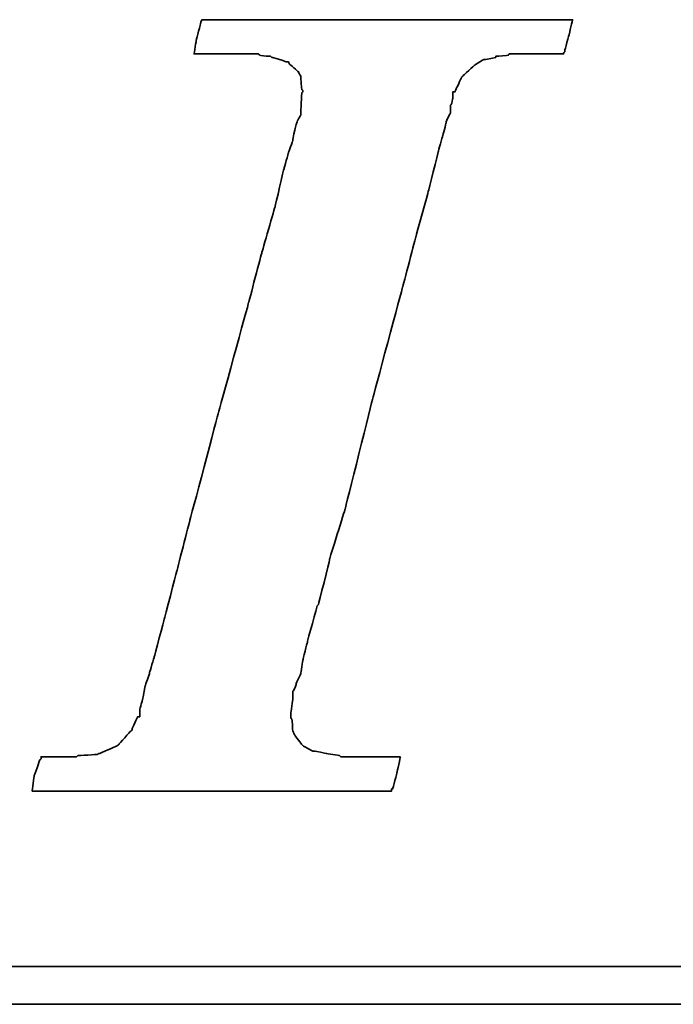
# Model space of a CAD drawing. Header units: millimetres. Extents: x 716 to 1311, y 158 to 389.
# Tile 32 of 55: x 1119 to 1126, y 216 to 227. Entities that reach past the tile are written whole.
import ezdxf

# ---------------------------------------------------------------- set-up
doc = ezdxf.new("R2010")
doc.units = ezdxf.units.MM
doc.header["$LTSCALE"] = 10
doc.layers.add('DIM', color=4, linetype='Continuous')
doc.layers.add('layer 1', color=7, linetype='Continuous')

# ---------------------------------------------------------------- blocks, each defined once
blk = doc.blocks.new('TBI MOTION logo(完整正式版)')
at = {"layer": 'layer 1', "color": 22, "lineweight": 35}
for points, knots in [([(-40.59125, -7.94375), (-40.59125, -7.94375), (-40.97375, -7.94375), (-40.97375, -7.94375), (-40.97375, -7.94375), (-40.97375, -7.94375), (-41.38125, -7.94375), (-41.38125, -7.94375), (-41.38125, -7.94375), (-41.38125, -7.94375), (-41.54875, -7.94375), (-41.54875, -7.94375), (-41.54875, -7.94375), (-41.54875, -7.94375), (-41.59875, -7.94375), (-41.59875, -7.94375), (-41.59875, -7.94375), (-41.59875, -7.94375), (-41.88375, -7.94375), (-41.88375, -7.94375), (-41.88375, -7.94375), (-41.88375, -7.94375), (-41.90875, -7.91875), (-41.90875, -7.91875), (-41.90875, -7.91875), (-41.90875, -7.91875), (-42.19875, -7.87125), (-42.19875, -7.87125), (-42.19875, -7.87125), (-42.19875, -7.87125), (-42.43875, -7.82375), (-42.43875, -7.82375), (-42.43875, -7.82375), (-42.43875, -7.82375), (-42.45875, -7.82375), (-42.45875, -7.82375), (-42.45875, -7.82375), (-42.45875, -7.82375), (-42.48625, -7.82375), (-42.48625, -7.82375), (-42.48625, -7.82375), (-42.48625, -7.82375), (-42.67625, -7.72375), (-42.67625, -7.72375), (-42.67625, -7.72375), (-42.67625, -7.72375), (-42.70125, -7.70375), (-42.70125, -7.70375), (-42.70125, -7.70375), (-42.70125, -7.70375), (-42.72375, -7.67875), (-42.72375, -7.67875), (-42.72375, -7.67875), (-42.72375, -7.67875), (-42.86875, -7.48875), (-42.86875, -7.48875), (-42.86875, -7.48875), (-42.86875, -7.48875), (-42.89375, -7.43875), (-42.89375, -7.43875), (-42.89375, -7.43875), (-42.89375, -7.43875), (-42.91875, -7.38875), (-42.91875, -7.38875), (-42.91875, -7.38875), (-42.91875, -7.38875), (-42.93875, -7.12875), (-42.93875, -7.12875), (-42.93875, -7.12875), (-42.93875, -7.12875), (-42.96375, -7.10375), (-42.96375, -7.10375), (-42.96375, -7.10375), (-42.96375, -7.10375), (-42.96375, -7.05375), (-42.96375, -7.05375), (-42.96375, -7.05375), (-42.96375, -7.05375), (-42.96375, -7.00875), (-42.96375, -7.00875), (-42.96375, -7.00875), (-42.96375, -7.00875), (-42.91875, -6.69625), (-42.91875, -6.69625), (-42.91875, -6.69625), (-42.91875, -6.69625), (-42.91875, -6.62375), (-42.91875, -6.62375), (-42.91875, -6.62375), (-42.91875, -6.62375), (-42.91875, -6.59625), (-42.91875, -6.59625), (-42.91875, -6.59625), (-42.91875, -6.59625), (-42.91875, -6.57375), (-42.91875, -6.57375), (-42.91875, -6.57375), (-42.91875, -6.57375), (-42.91875, -6.52875), (-42.91875, -6.52875), (-42.91875, -6.52875), (-42.91875, -6.52875), (-42.89375, -6.50375), (-42.89375, -6.50375), (-42.89375, -6.50375), (-42.89375, -6.50375), (-42.84375, -6.38375), (-42.84375, -6.38375), (-42.84375, -6.38375), (-42.84375, -6.38375), (-42.84375, -6.35875), (-42.84375, -6.35875), (-42.84375, -6.35875), (-42.84375, -6.35875), (-42.74625, -6.14375), (-42.74625, -6.14375), (-42.74625, -6.14375), (-42.74625, -6.14375), (-42.70125, -5.85375), (-42.70125, -5.85375), (-42.70125, -5.85375), (-42.70125, -5.85375), (-42.60375, -5.47125), (-42.60375, -5.47125), (-42.60375, -5.47125), (-42.60375, -5.47125), (-42.60375, -5.44875), (-42.60375, -5.44875), (-42.60375, -5.44875), (-42.60375, -5.44875), (-42.38875, -4.67875), (-42.38875, -4.67875), (-42.38875, -4.67875), (-42.38875, -4.67875), (-42.36375, -4.65375), (-42.36375, -4.65375), (-42.36375, -4.65375), (-42.36375, -4.65375), (-42.12375, -3.69625), (-42.12375, -3.69625), (-42.12375, -3.69625), (-42.12375, -3.69625), (-42.12375, -3.67374), (-42.12375, -3.67374), (-42.12375, -3.67374), (-42.12375, -3.67374), (-41.78875, -2.59374), (-41.78875, -2.59374), (-41.78875, -2.59374), (-41.78875, -2.59374), (-41.18875, -0.19375), (-41.18875, -0.19375), (-41.18875, -0.19375), (-41.18875, -0.19375), (-40.54375, 2.20624), (-40.54375, 2.20624), (-40.54375, 2.20624), (-40.54375, 2.20624), (-40.25375, 3.30875), (-40.25375, 3.30875), (-40.25375, 3.30875), (-40.25375, 3.30875), (-39.98875, 4.27125), (-39.98875, 4.27125), (-39.98875, 4.27125), (-39.98875, 4.27125), (-39.77375, 5.13125), (-39.77375, 5.13125), (-39.77375, 5.13125), (-39.77375, 5.13125), (-39.67875, 5.47125), (-39.67875, 5.47125), (-39.67875, 5.47125), (-39.67875, 5.47125), (-39.60375, 5.75625), (-39.60375, 5.75625), (-39.60375, 5.75625), (-39.60375, 5.75625), (-39.60375, 5.78125), (-39.60375, 5.78125), (-39.60375, 5.78125), (-39.60375, 5.78125), (-39.50875, 5.97125), (-39.50875, 5.97125), (-39.50875, 5.97125), (-39.50875, 5.97125), (-39.50875, 6.13875), (-39.50875, 6.13875), (-39.50875, 6.13875), (-39.50875, 6.13875), (-39.48625, 6.16625), (-39.48625, 6.16625), (-39.48625, 6.16625), (-39.48625, 6.16625), (-39.46125, 6.28625), (-39.46125, 6.28625), (-39.46125, 6.28625), (-39.46125, 6.28625), (-39.46125, 6.42625), (-39.46125, 6.42625), (-39.46125, 6.42625), (-39.46125, 6.42625), (-39.41375, 6.42625), (-39.41375, 6.42625), (-39.41375, 6.42625), (-39.41375, 6.42625), (-39.29375, 6.69125), (-39.29375, 6.69125), (-39.29375, 6.69125), (-39.29375, 6.69125), (-39.26875, 6.74125), (-39.26875, 6.74125), (-39.26875, 6.74125), (-39.26875, 6.74125), (-39.24375, 6.76625), (-39.24375, 6.76625), (-39.24375, 6.76625), (-39.24375, 6.76625), (-38.98375, 7.00624), (-38.98375, 7.00624), (-38.98375, 7.00624), (-38.98375, 7.00624), (-38.95625, 7.02624), (-38.95625, 7.02624), (-38.95625, 7.02624), (-38.95625, 7.02624), (-38.78875, 7.12624), (-38.78875, 7.12624), (-38.78875, 7.12624), (-38.78875, 7.12624), (-38.76375, 7.12624), (-38.76375, 7.12624), (-38.76375, 7.12624), (-38.76375, 7.12624), (-38.74375, 7.12624), (-38.74375, 7.12624), (-38.74375, 7.12624), (-38.74375, 7.12624), (-38.52875, 7.17125), (-38.52875, 7.17125), (-38.52875, 7.17125), (-38.52875, 7.17125), (-38.52875, 7.19624), (-38.52875, 7.19624), (-38.52875, 7.19624), (-38.52875, 7.19624), (-38.50375, 7.19624), (-38.50375, 7.19624), (-38.50375, 7.19624), (-38.50375, 7.19624), (-38.26125, 7.21875), (-38.26125, 7.21875), (-38.26125, 7.21875), (-38.26125, 7.21875), (-38.23875, 7.24624), (-38.23875, 7.24624), (-38.23875, 7.24624), (-38.23875, 7.24624), (-38.21625, 7.24624), (-38.21625, 7.24624), (-38.21625, 7.24624), (-38.21625, 7.24624), (-38.18875, 7.24624), (-38.18875, 7.24624), (-38.18875, 7.24624), (-38.18875, 7.24624), (-37.90375, 7.24624), (-37.90375, 7.24624), (-37.90375, 7.24624), (-37.90375, 7.24624), (-37.85375, 7.24624), (-37.85375, 7.24624), (-37.85375, 7.24624), (-37.85375, 7.24624), (-37.75875, 7.24624), (-37.75875, 7.24624), (-37.75875, 7.24624), (-37.75875, 7.24624), (-37.42375, 7.24624), (-37.42375, 7.24624), (-37.42375, 7.24624), (-37.42375, 7.24624), (-37.08875, 7.24624), (-37.08875, 7.24624), (-37.08875, 7.24624), (-37.08875, 7.24624), (-37.06375, 7.24624), (-37.06375, 7.24624), (-37.06375, 7.24624), (-37.06375, 7.24624), (-37.06375, 7.26624), (-37.06375, 7.26624), (-37.06375, 7.26624), (-37.06375, 7.26624), (-37.03875, 7.29125), (-37.03875, 7.29125), (-37.03875, 7.29125), (-37.03875, 7.29125), (-37.03875, 7.31625), (-37.03875, 7.31625), (-37.03875, 7.31625), (-37.03875, 7.31625), (-36.94125, 7.67625), (-36.94125, 7.67625), (-36.94125, 7.67625), (-36.94125, 7.67625), (-36.86875, 7.98625), (-36.86875, 7.98625), (-36.86875, 7.98625), (-36.86875, 7.98625), (-36.98875, 7.98625), (-36.98875, 7.98625), (-36.98875, 7.98625), (-36.98875, 7.98625), (-37.42375, 7.98625), (-37.42375, 7.98625), (-37.42375, 7.98625), (-37.42375, 7.98625), (-37.94875, 7.98625), (-37.94875, 7.98625), (-37.94875, 7.98625), (-37.94875, 7.98625), (-38.57375, 7.98625), (-38.57375, 7.98625), (-38.57375, 7.98625), (-38.57375, 7.98625), (-39.29375, 7.98625), (-39.29375, 7.98625), (-39.29375, 7.98625), (-39.29375, 7.98625), (-40.82875, 7.98625), (-40.82875, 7.98625), (-40.82875, 7.98625), (-40.82875, 7.98625), (-42.36375, 7.98625), (-42.36375, 7.98625), (-42.36375, 7.98625), (-42.36375, 7.98625), (-43.08375, 7.98625), (-43.08375, 7.98625), (-43.08375, 7.98625), (-43.08375, 7.98625), (-43.70875, 7.98625), (-43.70875, 7.98625), (-43.70875, 7.98625), (-43.70875, 7.98625), (-44.23375, 7.98625), (-44.23375, 7.98625), (-44.23375, 7.98625), (-44.23375, 7.98625), (-44.66875, 7.98625), (-44.66875, 7.98625), (-44.66875, 7.98625), (-44.66875, 7.98625), (-44.88375, 7.98625), (-44.88375, 7.98625), (-44.88375, 7.98625), (-44.88375, 7.98625), (-44.90875, 7.94125), (-44.90875, 7.94125), (-44.90875, 7.94125), (-44.90875, 7.94125), (-44.90875, 7.91625), (-44.90875, 7.91625), (-44.90875, 7.91625), (-44.90875, 7.91625), (-45.00375, 7.55625), (-45.00375, 7.55625), (-45.00375, 7.55625), (-45.00375, 7.55625), (-45.05375, 7.24624), (-45.05375, 7.24624), (-45.05375, 7.24624), (-45.05375, 7.24624), (-44.61875, 7.24624), (-44.61875, 7.24624), (-44.61875, 7.24624), (-44.61875, 7.24624), (-44.11375, 7.24624), (-44.11375, 7.24624), (-44.11375, 7.24624), (-44.11375, 7.24624), (-43.99375, 7.24624), (-43.99375, 7.24624), (-43.99375, 7.24624), (-43.99375, 7.24624), (-43.94625, 7.24624), (-43.94625, 7.24624), (-43.94625, 7.24624), (-43.94625, 7.24624), (-43.92374, 7.24624), (-43.92374, 7.24624), (-43.92374, 7.24624), (-43.92374, 7.24624), (-43.65875, 7.24624), (-43.65875, 7.24624), (-43.65875, 7.24624), (-43.65875, 7.24624), (-43.63875, 7.21875), (-43.63875, 7.21875), (-43.63875, 7.21875), (-43.63875, 7.21875), (-43.46875, 7.19624), (-43.46875, 7.19624), (-43.46875, 7.19624), (-43.46875, 7.19624), (-43.39875, 7.19624), (-43.39875, 7.19624), (-43.39875, 7.19624), (-43.39875, 7.19624), (-43.37125, 7.17125), (-43.37125, 7.17125), (-43.37125, 7.17125), (-43.37125, 7.17125), (-43.34875, 7.17125), (-43.34875, 7.17125), (-43.34875, 7.17125), (-43.34875, 7.17125), (-43.20375, 7.12624), (-43.20375, 7.12624), (-43.20375, 7.12624), (-43.20375, 7.12624), (-43.05875, 7.07624), (-43.05875, 7.07624), (-43.05875, 7.07624), (-43.05875, 7.07624), (-43.01375, 7.07624), (-43.01375, 7.07624), (-43.01375, 7.07624), (-43.01375, 7.07624), (-42.98875, 7.02624), (-42.98875, 7.02624), (-42.98875, 7.02624), (-42.98875, 7.02624), (-42.79875, 6.86125), (-42.79875, 6.86125), (-42.79875, 6.86125), (-42.79875, 6.86125), (-42.77375, 6.81125), (-42.77375, 6.81125), (-42.77375, 6.81125), (-42.77375, 6.81125), (-42.74625, 6.76625), (-42.74625, 6.76625), (-42.74625, 6.76625), (-42.74625, 6.76625), (-42.72375, 6.47625), (-42.72375, 6.47625), (-42.72375, 6.47625), (-42.72375, 6.47625), (-42.70125, 6.45124), (-42.70125, 6.45124), (-42.70125, 6.45124), (-42.70125, 6.45124), (-42.70125, 6.42625), (-42.70125, 6.42625), (-42.70125, 6.42625), (-42.70125, 6.42625), (-42.72375, 6.40625), (-42.72375, 6.40625), (-42.72375, 6.40625), (-42.72375, 6.40625), (-42.74625, 5.97125), (-42.74625, 5.97125), (-42.74625, 5.97125), (-42.74625, 5.97125), (-42.74625, 5.94625), (-42.74625, 5.94625), (-42.74625, 5.94625), (-42.74625, 5.94625), (-42.74625, 5.92625), (-42.74625, 5.92625), (-42.74625, 5.92625), (-42.74625, 5.92625), (-42.77375, 5.87625), (-42.77375, 5.87625), (-42.77375, 5.87625), (-42.77375, 5.87625), (-42.81875, 5.80625), (-42.81875, 5.80625), (-42.81875, 5.80625), (-42.81875, 5.80625), (-42.86875, 5.63625), (-42.86875, 5.63625), (-42.86875, 5.63625), (-42.86875, 5.63625), (-42.91875, 5.39625), (-42.91875, 5.39625), (-42.91875, 5.39625), (-42.91875, 5.39625), (-42.91875, 5.37124), (-42.91875, 5.37124), (-42.91875, 5.37124), (-42.91875, 5.37124), (-43.01375, 5.10874), (-43.01375, 5.10874), (-43.01375, 5.10874), (-43.01375, 5.10874), (-43.10875, 4.77124), (-43.10875, 4.77124), (-43.10875, 4.77124), (-43.10875, 4.77124), (-43.29875, 3.95625), (-43.29875, 3.95625), (-43.29875, 3.95625), (-43.29875, 3.95625), (-43.58875, 2.95125), (-43.58875, 2.95125), (-43.58875, 2.95125), (-43.58875, 2.95125), (-43.87375, 1.87125), (-43.87375, 1.87125), (-43.87375, 1.87125), (-43.87375, 1.87125), (-44.52625, -0.50374), (-44.52625, -0.50374), (-44.52625, -0.50374), (-44.52625, -0.50374), (-45.14875, -2.85375), (-45.14875, -2.85375), (-45.14875, -2.85375), (-45.14875, -2.85375), (-45.43375, -3.95875), (-45.43375, -3.95875), (-45.43375, -3.95875), (-45.43375, -3.95875), (-45.69875, -4.96875), (-45.69875, -4.96875), (-45.69875, -4.96875), (-45.69875, -4.96875), (-45.91375, -5.78375), (-45.91375, -5.78375), (-45.91375, -5.78375), (-45.91375, -5.78375), (-46.01375, -6.11875), (-46.01375, -6.11875), (-46.01375, -6.11875), (-46.01375, -6.11875), (-46.01375, -6.14375), (-46.01375, -6.14375), (-46.01375, -6.14375), (-46.01375, -6.14375), (-46.10875, -6.40875), (-46.10875, -6.40875), (-46.10875, -6.40875), (-46.10875, -6.40875), (-46.15375, -6.64875), (-46.15375, -6.64875), (-46.15375, -6.64875), (-46.15375, -6.64875), (-46.20375, -6.83875), (-46.20375, -6.83875), (-46.20375, -6.83875), (-46.20375, -6.83875), (-46.22875, -6.93375), (-46.22875, -6.93375), (-46.22875, -6.93375), (-46.22875, -6.93375), (-46.22875, -7.07875), (-46.22875, -7.07875), (-46.22875, -7.07875), (-46.22875, -7.07875), (-46.27375, -7.07875), (-46.27375, -7.07875), (-46.27375, -7.07875), (-46.27375, -7.07875), (-46.39375, -7.34375), (-46.39375, -7.34375), (-46.39375, -7.34375), (-46.39375, -7.34375), (-46.39375, -7.36875), (-46.39375, -7.36875), (-46.39375, -7.36875), (-46.39375, -7.36875), (-46.42125, -7.38875), (-46.42125, -7.38875), (-46.42125, -7.38875), (-46.42125, -7.38875), (-46.68375, -7.67875), (-46.68375, -7.67875), (-46.68375, -7.67875), (-46.68375, -7.67875), (-46.70875, -7.70375), (-46.70875, -7.70375), (-46.70875, -7.70375), (-46.70875, -7.70375), (-46.75375, -7.72375), (-46.75375, -7.72375), (-46.75375, -7.72375), (-46.75375, -7.72375), (-47.08875, -7.87125), (-47.08875, -7.87125), (-47.08875, -7.87125), (-47.08875, -7.87125), (-47.11625, -7.87125), (-47.11625, -7.87125), (-47.11625, -7.87125), (-47.11625, -7.87125), (-47.13875, -7.89375), (-47.13875, -7.89375), (-47.13875, -7.89375), (-47.13875, -7.89375), (-47.56875, -7.91875), (-47.56875, -7.91875), (-47.56875, -7.91875), (-47.56875, -7.91875), (-47.59625, -7.94375), (-47.59625, -7.94375), (-47.59625, -7.94375), (-47.59625, -7.94375), (-47.64375, -7.94375), (-47.64375, -7.94375), (-47.64375, -7.94375), (-47.64375, -7.94375), (-47.73625, -7.94375), (-47.73625, -7.94375), (-47.73625, -7.94375), (-47.73625, -7.94375), (-48.07375, -7.94375), (-48.07375, -7.94375), (-48.07375, -7.94375), (-48.07375, -7.94375), (-48.36125, -7.94375), (-48.36125, -7.94375), (-48.36125, -7.94375), (-48.36125, -7.94375), (-48.36125, -7.96625), (-48.36125, -7.96625), (-48.36125, -7.96625), (-48.36125, -7.96625), (-48.36125, -7.99125), (-48.36125, -7.99125), (-48.36125, -7.99125), (-48.36125, -7.99125), (-48.38875, -8.01375), (-48.38875, -8.01375), (-48.38875, -8.01375), (-48.38875, -8.01375), (-48.50875, -8.34875), (-48.50875, -8.34875), (-48.50875, -8.34875), (-48.50875, -8.34875), (-48.55375, -8.68625), (-48.55375, -8.68625), (-48.55375, -8.68625), (-48.55375, -8.68625), (-48.45875, -8.68625), (-48.45875, -8.68625), (-48.45875, -8.68625), (-48.45875, -8.68625), (-48.07375, -8.68625), (-48.07375, -8.68625), (-48.07375, -8.68625), (-48.07375, -8.68625), (-47.52375, -8.68625), (-47.52375, -8.68625), (-47.52375, -8.68625), (-47.52375, -8.68625), (-46.92375, -8.68625), (-46.92375, -8.68625), (-46.92375, -8.68625), (-46.92375, -8.68625), (-46.25375, -8.68625), (-46.25375, -8.68625), (-46.25375, -8.68625), (-46.25375, -8.68625), (-46.20375, -8.68625), (-46.20375, -8.68625), (-46.20375, -8.68625), (-46.20375, -8.68625), (-44.71375, -8.68625), (-44.71375, -8.68625), (-44.71375, -8.68625), (-44.71375, -8.68625), (-43.22875, -8.68625), (-43.22875, -8.68625), (-43.22875, -8.68625), (-43.22875, -8.68625), (-42.55875, -8.68625), (-42.55875, -8.68625), (-42.55875, -8.68625), (-42.55875, -8.68625), (-42.50875, -8.68625), (-42.50875, -8.68625), (-42.50875, -8.68625), (-42.50875, -8.68625), (-41.93375, -8.68625), (-41.93375, -8.68625), (-41.93375, -8.68625), (-41.93375, -8.68625), (-41.38125, -8.68625), (-41.38125, -8.68625), (-41.38125, -8.68625), (-41.38125, -8.68625), (-40.97375, -8.68625), (-40.97375, -8.68625), (-40.97375, -8.68625), (-40.97375, -8.68625), (-40.78125, -8.68625), (-40.78125, -8.68625), (-40.78125, -8.68625), (-40.78125, -8.68625), (-40.78125, -8.63875), (-40.78125, -8.63875), (-40.78125, -8.63875), (-40.78125, -8.63875), (-40.75875, -8.63875), (-40.75875, -8.63875), (-40.75875, -8.63875), (-40.75875, -8.63875), (-40.66375, -8.27875), (-40.66375, -8.27875), (-40.66375, -8.27875), (-40.66375, -8.27875), (-40.59125, -7.94375), (-40.59125, -7.94375)], [0, 0, 0, 0, 0.00558659, 0.00558659, 0.00558659, 0.0055866, 0.01117318, 0.01117318, 0.01117318, 0.01117319, 0.01675978, 0.01675978, 0.01675978, 0.01675979, 0.02234637, 0.02234637, 0.02234637, 0.02234638, 0.02793296, 0.02793296, 0.02793296, 0.02793297, 0.03351955, 0.03351955, 0.03351955, 0.03351956, 0.03910615, 0.03910615, 0.03910615, 0.03910616, 0.04469274, 0.04469274, 0.04469274, 0.04469275, 0.05027933, 0.05027933, 0.05027933, 0.05027934, 0.05586592, 0.05586592, 0.05586592, 0.05586593, 0.06145251, 0.06145251, 0.06145251, 0.06145252, 0.06703911, 0.06703911, 0.06703911, 0.06703912, 0.0726257, 0.0726257, 0.0726257, 0.07262571, 0.07821229, 0.07821229, 0.07821229, 0.0782123, 0.08379888, 0.08379888, 0.08379888, 0.08379889, 0.08938547, 0.08938547, 0.08938547, 0.08938548, 0.09497207, 0.09497207, 0.09497207, 0.09497208, 0.10055866, 0.10055866, 0.10055866, 0.10055867, 0.10614525, 0.10614525, 0.10614525, 0.10614526, 0.11173184, 0.11173184, 0.11173184, 0.11173185, 0.11731844, 0.11731844, 0.11731844, 0.11731845, 0.12290503, 0.12290503, 0.12290503, 0.12290504, 0.12849162, 0.12849162, 0.12849162, 0.12849163, 0.13407821, 0.13407821, 0.13407821, 0.13407822, 0.1396648, 0.1396648, 0.1396648, 0.13966481, 0.1452514, 0.1452514, 0.1452514, 0.14525141, 0.15083799, 0.15083799, 0.15083799, 0.150838, 0.15642458, 0.15642458, 0.15642458, 0.15642459, 0.16201117, 0.16201117, 0.16201117, 0.16201118, 0.16759777, 0.16759777, 0.16759777, 0.16759778, 0.17318436, 0.17318436, 0.17318436, 0.17318437, 0.17877095, 0.17877095, 0.17877095, 0.17877096, 0.18435754, 0.18435754, 0.18435754, 0.18435755, 0.18994413, 0.18994413, 0.18994413, 0.18994414, 0.19553073, 0.19553073, 0.19553073, 0.19553074, 0.20111732, 0.20111732, 0.20111732, 0.20111733, 0.20670391, 0.20670391, 0.20670391, 0.20670392, 0.2122905, 0.2122905, 0.2122905, 0.21229051, 0.21787709, 0.21787709, 0.21787709, 0.2178771, 0.22346369, 0.22346369, 0.22346369, 0.2234637, 0.22905028, 0.22905028, 0.22905028, 0.22905029, 0.23463687, 0.23463687, 0.23463687, 0.23463688, 0.24022346, 0.24022346, 0.24022346, 0.24022347, 0.24581006, 0.24581006, 0.24581006, 0.24581007, 0.25139665, 0.25139665, 0.25139665, 0.25139666, 0.25698324, 0.25698324, 0.25698324, 0.25698325, 0.26256983, 0.26256983, 0.26256983, 0.26256984, 0.26815642, 0.26815642, 0.26815642, 0.26815643, 0.27374302, 0.27374302, 0.27374302, 0.27374303, 0.27932961, 0.27932961, 0.27932961, 0.27932962, 0.2849162, 0.2849162, 0.2849162, 0.28491621, 0.29050279, 0.29050279, 0.29050279, 0.2905028, 0.29608939, 0.29608939, 0.29608939, 0.2960894, 0.30167598, 0.30167598, 0.30167598, 0.30167599, 0.30726257, 0.30726257, 0.30726257, 0.30726258, 0.31284916, 0.31284916, 0.31284916, 0.31284917, 0.31843575, 0.31843575, 0.31843575, 0.31843576, 0.32402235, 0.32402235, 0.32402235, 0.32402236, 0.32960894, 0.32960894, 0.32960894, 0.32960895, 0.33519553, 0.33519553, 0.33519553, 0.33519554, 0.34078212, 0.34078212, 0.34078212, 0.34078213, 0.34636872, 0.34636872, 0.34636872, 0.34636873, 0.35195531, 0.35195531, 0.35195531, 0.35195532, 0.3575419, 0.3575419, 0.3575419, 0.35754191, 0.36312849, 0.36312849, 0.36312849, 0.3631285, 0.36871508, 0.36871508, 0.36871508, 0.36871509, 0.37430168, 0.37430168, 0.37430168, 0.37430169, 0.37988827, 0.37988827, 0.37988827, 0.37988828, 0.38547486, 0.38547486, 0.38547486, 0.38547487, 0.39106145, 0.39106145, 0.39106145, 0.39106146, 0.39664804, 0.39664804, 0.39664804, 0.39664805, 0.40223464, 0.40223464, 0.40223464, 0.40223465, 0.40782123, 0.40782123, 0.40782123, 0.40782124, 0.41340782, 0.41340782, 0.41340782, 0.41340783, 0.41899441, 0.41899441, 0.41899441, 0.41899442, 0.42458101, 0.42458101, 0.42458101, 0.42458102, 0.4301676, 0.4301676, 0.4301676, 0.43016761, 0.43575419, 0.43575419, 0.43575419, 0.4357542, 0.44134078, 0.44134078, 0.44134078, 0.44134079, 0.44692737, 0.44692737, 0.44692737, 0.44692738, 0.45251397, 0.45251397, 0.45251397, 0.45251398, 0.45810056, 0.45810056, 0.45810056, 0.45810057, 0.46368715, 0.46368715, 0.46368715, 0.46368716, 0.46927374, 0.46927374, 0.46927374, 0.46927375, 0.47486034, 0.47486034, 0.47486034, 0.47486035, 0.48044693, 0.48044693, 0.48044693, 0.48044694, 0.48603352, 0.48603352, 0.48603352, 0.48603353, 0.49162011, 0.49162011, 0.49162011, 0.49162012, 0.4972067, 0.4972067, 0.4972067, 0.49720671, 0.5027933, 0.5027933, 0.5027933, 0.50279331, 0.50837989, 0.50837989, 0.50837989, 0.5083799, 0.51396648, 0.51396648, 0.51396648, 0.51396649, 0.51955307, 0.51955307, 0.51955307, 0.51955308, 0.52513966, 0.52513966, 0.52513966, 0.52513967, 0.53072626, 0.53072626, 0.53072626, 0.53072627, 0.53631285, 0.53631285, 0.53631285, 0.53631286, 0.54189944, 0.54189944, 0.54189944, 0.54189945, 0.54748603, 0.54748603, 0.54748603, 0.54748604, 0.55307263, 0.55307263, 0.55307263, 0.55307264, 0.55865922, 0.55865922, 0.55865922, 0.55865923, 0.56424581, 0.56424581, 0.56424581, 0.56424582, 0.5698324, 0.5698324, 0.5698324, 0.56983241, 0.57541899, 0.57541899, 0.57541899, 0.575419, 0.58100559, 0.58100559, 0.58100559, 0.5810056, 0.58659218, 0.58659218, 0.58659218, 0.58659219, 0.59217877, 0.59217877, 0.59217877, 0.59217878, 0.59776536, 0.59776536, 0.59776536, 0.59776537, 0.60335196, 0.60335196, 0.60335196, 0.60335197, 0.60893855, 0.60893855, 0.60893855, 0.60893856, 0.61452514, 0.61452514, 0.61452514, 0.61452515, 0.62011173, 0.62011173, 0.62011173, 0.62011174, 0.62569832, 0.62569832, 0.62569832, 0.62569833, 0.63128492, 0.63128492, 0.63128492, 0.63128493, 0.63687151, 0.63687151, 0.63687151, 0.63687152, 0.6424581, 0.6424581, 0.6424581, 0.64245811, 0.64804469, 0.64804469, 0.64804469, 0.6480447, 0.65363128, 0.65363128, 0.65363128, 0.65363129, 0.65921788, 0.65921788, 0.65921788, 0.65921789, 0.66480447, 0.66480447, 0.66480447, 0.66480448, 0.67039106, 0.67039106, 0.67039106, 0.67039107, 0.67597765, 0.67597765, 0.67597765, 0.67597766, 0.68156425, 0.68156425, 0.68156425, 0.68156426, 0.68715084, 0.68715084, 0.68715084, 0.68715085, 0.69273743, 0.69273743, 0.69273743, 0.69273744, 0.69832402, 0.69832402, 0.69832402, 0.69832403, 0.70391061, 0.70391061, 0.70391061, 0.70391062, 0.70949721, 0.70949721, 0.70949721, 0.70949722, 0.7150838, 0.7150838, 0.7150838, 0.71508381, 0.72067039, 0.72067039, 0.72067039, 0.7206704, 0.72625698, 0.72625698, 0.72625698, 0.72625699, 0.73184358, 0.73184358, 0.73184358, 0.73184359, 0.73743017, 0.73743017, 0.73743017, 0.73743018, 0.74301676, 0.74301676, 0.74301676, 0.74301677, 0.74860335, 0.74860335, 0.74860335, 0.74860336, 0.75418994, 0.75418994, 0.75418994, 0.75418995, 0.75977654, 0.75977654, 0.75977654, 0.75977655, 0.76536313, 0.76536313, 0.76536313, 0.76536314, 0.77094972, 0.77094972, 0.77094972, 0.77094973, 0.77653631, 0.77653631, 0.77653631, 0.77653632, 0.78212291, 0.78212291, 0.78212291, 0.78212292, 0.7877095, 0.7877095, 0.7877095, 0.78770951, 0.79329609, 0.79329609, 0.79329609, 0.7932961, 0.79888268, 0.79888268, 0.79888268, 0.79888269, 0.80446927, 0.80446927, 0.80446927, 0.80446928, 0.81005587, 0.81005587, 0.81005587, 0.81005588, 0.81564246, 0.81564246, 0.81564246, 0.81564247, 0.82122905, 0.82122905, 0.82122905, 0.82122906, 0.82681564, 0.82681564, 0.82681564, 0.82681565, 0.83240223, 0.83240223, 0.83240223, 0.83240224, 0.83798883, 0.83798883, 0.83798883, 0.83798884, 0.84357542, 0.84357542, 0.84357542, 0.84357543, 0.84916201, 0.84916201, 0.84916201, 0.84916202, 0.8547486, 0.8547486, 0.8547486, 0.85474861, 0.8603352, 0.8603352, 0.8603352, 0.86033521, 0.86592179, 0.86592179, 0.86592179, 0.8659218, 0.87150838, 0.87150838, 0.87150838, 0.87150839, 0.87709497, 0.87709497, 0.87709497, 0.87709498, 0.88268156, 0.88268156, 0.88268156, 0.88268157, 0.88826816, 0.88826816, 0.88826816, 0.88826817, 0.89385475, 0.89385475, 0.89385475, 0.89385476, 0.89944134, 0.89944134, 0.89944134, 0.89944135, 0.90502793, 0.90502793, 0.90502793, 0.90502794, 0.91061453, 0.91061453, 0.91061453, 0.91061454, 0.91620112, 0.91620112, 0.91620112, 0.91620113, 0.92178771, 0.92178771, 0.92178771, 0.92178772, 0.9273743, 0.9273743, 0.9273743, 0.92737431, 0.93296089, 0.93296089, 0.93296089, 0.9329609, 0.93854749, 0.93854749, 0.93854749, 0.9385475, 0.94413408, 0.94413408, 0.94413408, 0.94413409, 0.94972067, 0.94972067, 0.94972067, 0.94972068, 0.95530726, 0.95530726, 0.95530726, 0.95530727, 0.96089385, 0.96089385, 0.96089385, 0.96089386, 0.96648045, 0.96648045, 0.96648045, 0.96648046, 0.97206704, 0.97206704, 0.97206704, 0.97206705, 0.97765363, 0.97765363, 0.97765363, 0.97765364, 0.98324022, 0.98324022, 0.98324022, 0.98324023, 0.98882682, 0.98882682, 0.98882682, 0.98882683, 0.99441341, 0.99441341, 0.99441341, 0.99441342, 1, 1, 1, 1]), ([(75.90875, -9.47875), (75.90875, -9.47875), (75.90875, -12.28625), (75.90875, -12.28625), (75.90875, -12.28625), (75.90875, -12.28625), (75.90875, -12.47875), (75.90875, -12.47875), (75.90875, -12.47875), (75.90875, -12.47875), (75.71625, -12.47875), (75.71625, -12.47875), (75.71625, -12.47875), (75.71625, -12.47875), (-88.32875, -12.47875), (-88.32875, -12.47875), (-88.32875, -12.47875), (-88.32875, -12.47875), (-88.32875, -13.29375), (-88.32875, -13.29375), (-88.32875, -13.29375), (-88.32875, -13.29375), (82.89125, -13.29375), (82.89125, -13.29375), (82.89125, -13.29375), (82.89125, -13.29375), (75.90875, -9.47875), (75.90875, -9.47875)], [0, 0, 0, 0, 0.14285714, 0.14285714, 0.14285714, 0.14285715, 0.28571429, 0.28571429, 0.28571429, 0.2857143, 0.42857143, 0.42857143, 0.42857143, 0.42857144, 0.57142857, 0.57142857, 0.57142857, 0.57142858, 0.71428571, 0.71428571, 0.71428571, 0.71428572, 0.85714286, 0.85714286, 0.85714286, 0.85714287, 1, 1, 1, 1])]:
    blk.add_open_spline(points, degree=3, knots=knots, dxfattribs=at)

msp = doc.modelspace()

# ---------------------------------------------------------------- block references
at = {"layer": 'DIM', "color": 7, "xscale": 0.512275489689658, "yscale": 0.512275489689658, "zscale": 0.512275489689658}
msp.add_blockref('TBI MOTION logo(完整正式版)', (1143.818, 223.152), dxfattribs=at)

doc.saveas('drawing.dxf')
